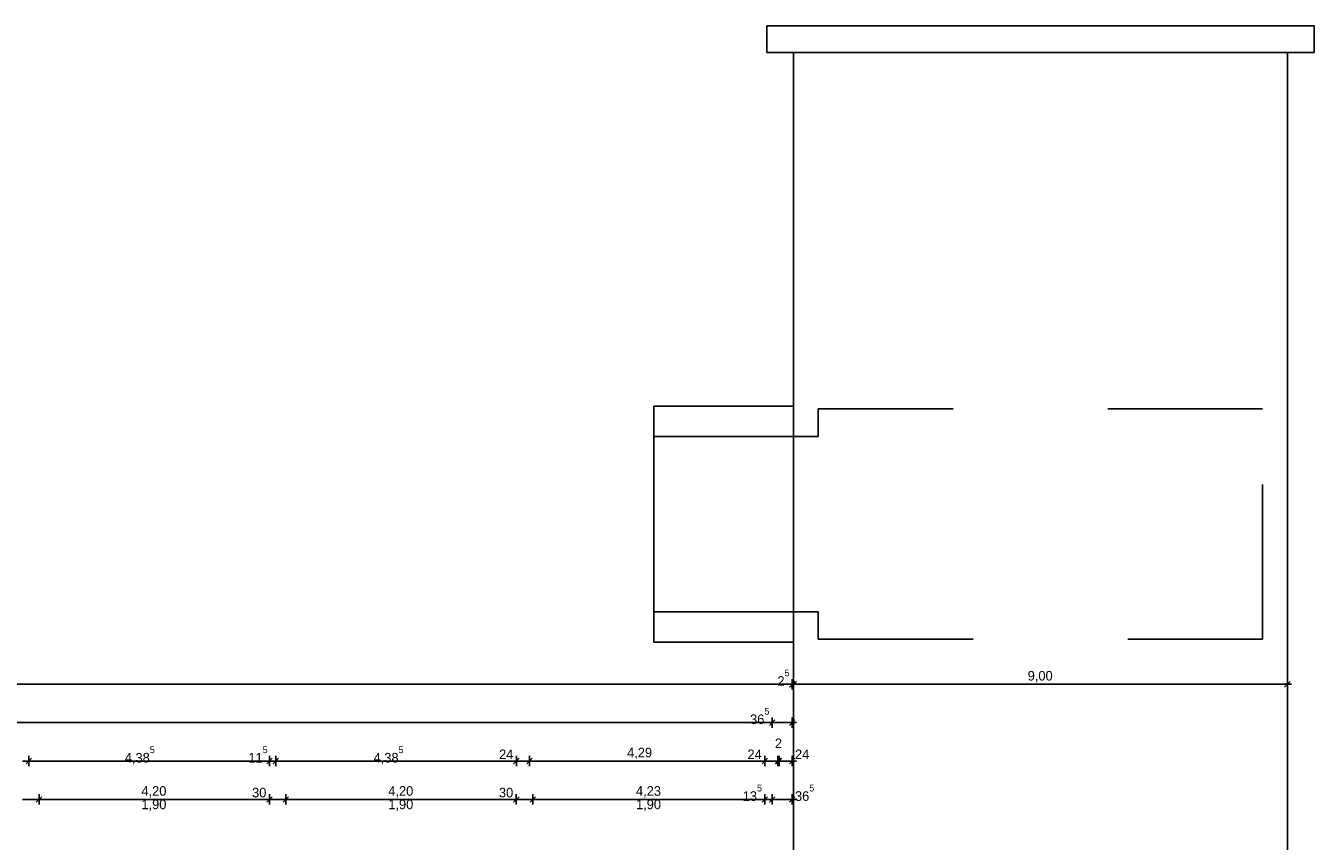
# Model space of a CAD drawing. Extents: x -28.8 to 46.3, y -2.8 to 85.1.
# Tile 16 of 16: x 22.8 to 46.3, y 45.6 to 60.5. Entities that reach past the tile are written whole.
import ezdxf

# ---------------------------------------------------------------- set-up
doc = ezdxf.new("R2010")
doc.units = 0
doc.header["$MEASUREMENT"] = 0
doc.linetypes.add('Strichlinie', pattern=[0.005644, 0.002822, -0.002822])
for name, color, linetype in [('2._OG_2_P_BM_ROHBAU', 7, 'Continuous'), ('2._OG_2_R_NT_AUSSENWAND', 7, 'Continuous'), ('2._OG_2_R_NT_DACH', 7, 'Continuous')]:
    doc.layers.add(name, color=color, linetype=linetype)
doc.styles.add('ERSTELLTER_STIL_2', font='txt')

msp = doc.modelspace()

# ---------------------------------------------------------------- linework, layer by layer
at = {"layer": '2._OG_2_P_BM_ROHBAU', "linetype": 'Continuous', "ltscale": 1000}
for p, q in [((0.001, 48.485), (36.76, 48.485)), ((36.71, 48.435), (36.81, 48.535)), ((36.835, 48.535), (36.735, 48.435)), ((36.76, 48.391), (36.76, 48.579)), ((36.76, 48.485), (36.785, 48.485)), ((36.785, 48.391), (36.785, 48.579)), ((36.785, 48.485), (45.785, 48.485)), ((45.735, 48.435), (45.835, 48.535)), ((45.785, 48.391), (45.785, 48.579)), ((45.785, 48.485), (45.86, 48.485)), ((0.366, 47.785), (36.395, 47.785)), ((36.445, 47.835), (36.345, 47.735)), ((36.395, 47.691), (36.395, 47.879)), ((36.395, 47.785), (36.76, 47.785)), ((36.71, 47.735), (36.81, 47.835)), ((36.76, 47.691), (36.76, 47.879)), ((36.76, 47.785), (36.835, 47.785)), ((22.731, 47.085), (22.846, 47.085)), ((22.896, 47.135), (22.796, 47.035)), ((22.846, 46.991), (22.846, 47.179)), ((22.846, 47.085), (27.231, 47.085)), ((27.281, 47.135), (27.181, 47.035)), ((27.231, 46.991), (27.231, 47.179)), ((27.231, 47.085), (27.346, 47.085)), ((27.396, 47.135), (27.296, 47.035)), ((27.346, 46.991), (27.346, 47.179)), ((27.346, 47.085), (31.731, 47.085)), ((31.781, 47.135), (31.681, 47.035)), ((31.731, 46.991), (31.731, 47.179)), ((31.731, 47.085), (31.971, 47.085)), ((32.021, 47.135), (31.921, 47.035)), ((31.971, 46.991), (31.971, 47.179)), ((31.971, 47.085), (36.26, 47.085)), ((36.31, 47.135), (36.21, 47.035)), ((36.26, 46.991), (36.26, 47.179)), ((36.26, 47.085), (36.5, 47.085)), ((36.45, 47.035), (36.55, 47.135)), ((36.57, 47.135), (36.47, 47.035)), ((36.5, 46.991), (36.5, 47.179)), ((36.5, 47.085), (36.52, 47.085)), ((36.52, 46.991), (36.52, 47.179)), ((36.52, 47.085), (36.76, 47.085)), ((36.71, 47.035), (36.81, 47.135)), ((36.76, 46.991), (36.76, 47.179)), ((36.76, 47.085), (36.835, 47.085)), ((22.73, 46.385), (23.03, 46.385)), ((23.08, 46.435), (22.98, 46.335)), ((23.03, 46.291), (23.03, 46.479)), ((23.03, 46.385), (27.23, 46.385)), ((27.28, 46.435), (27.18, 46.335)), ((27.23, 46.291), (27.23, 46.479)), ((27.23, 46.385), (27.53, 46.385)), ((27.58, 46.435), (27.48, 46.335)), ((27.53, 46.291), (27.53, 46.479)), ((27.53, 46.385), (31.73, 46.385)), ((31.78, 46.435), (31.68, 46.335)), ((31.73, 46.291), (31.73, 46.479)), ((31.73, 46.385), (32.03, 46.385)), ((32.08, 46.435), (31.98, 46.335)), ((32.03, 46.291), (32.03, 46.479)), ((32.03, 46.385), (36.26, 46.385)), ((36.31, 46.435), (36.21, 46.335)), ((36.26, 46.291), (36.26, 46.479)), ((36.26, 46.385), (36.395, 46.385)), ((36.445, 46.435), (36.345, 46.335)), ((36.395, 46.291), (36.395, 46.479)), ((36.395, 46.385), (36.76, 46.385)), ((36.71, 46.335), (36.81, 46.435)), ((36.76, 46.291), (36.76, 46.479)), ((36.76, 46.385), (36.835, 46.385))]:
    msp.add_line(p, q, dxfattribs=at)
at = {"layer": '2._OG_2_R_NT_AUSSENWAND', "linetype": 'Continuous', "ltscale": 1000}
for p, q in [((36.785, 53.555), (34.235, 53.555)), ((34.235, 53.555), (34.235, 49.255)), ((34.235, 49.255), (36.785, 49.255))]:
    msp.add_line(p, q, dxfattribs=at)
at = {"layer": '2._OG_2_R_NT_AUSSENWAND', "linetype": 'Strichlinie', "ltscale": 1000}
for p, q in [((45.335, 53.505), (37.235, 53.505)), ((37.235, 53.505), (37.235, 53.005)), ((45.335, 49.305), (45.335, 53.505)), ((34.235, 53.005), (36.785, 53.005)), ((37.235, 53.005), (36.785, 53.005)), ((36.785, 49.805), (34.235, 49.805)), ((36.785, 49.805), (37.235, 49.805)), ((37.235, 49.805), (37.235, 49.305)), ((37.235, 49.305), (45.335, 49.305))]:
    msp.add_line(p, q, dxfattribs=at)
at = {"layer": '2._OG_2_R_NT_DACH', "linetype": 'Continuous', "ltscale": 1000}
for p, q in [((36.295, 60), (36.295, 60.49)), ((36.295, 60.49), (46.275, 60.49)), ((46.275, 60.49), (46.275, 60)), ((45.785, 60), (36.295, 60)), ((36.785, 60), (36.785, 39.665)), ((45.785, 60), (45.785, 39.555)), ((46.275, 60), (45.785, 60))]:
    msp.add_line(p, q, dxfattribs=at)

# ---------------------------------------------------------------- texts
at = {"layer": '2._OG_2_P_BM_ROHBAU', "linetype": 'Continuous', "char_height": 0.175, "attachment_point": 7, "style": 'ERSTELLTER_STIL_2'}
for s, insert in [('{2\\A1{\\H0.7x;\\S5^  ;}}', (36.49, 48.458)), ('{9,00}', (41.052, 48.52)), ('{36\\A1{\\H0.7x;\\S5^  ;}}', (35.992, 47.757)), ('{2}', (36.444, 47.321)), ('{4,38\\A1{\\H0.7x;\\S5^  ;}}', (24.594, 47.026)), ('{11\\A1{\\H0.7x;\\S5^  ;}}', (26.846, 47.058)), ('{4,38\\A1{\\H0.7x;\\S5^  ;}}', (29.129, 47.026)), ('{24}', (31.416, 47.12)), ('{4,29}', (33.75, 47.12)), ('{24}', (35.944, 47.12)), ('{24}', (36.81, 47.12)), ('{4,20}', (24.897, 46.42)), ('{30}', (26.914, 46.42)), ('{4,20}', (29.397, 46.42)), ('{30}', (31.414, 46.42)), ('{4,23}', (33.912, 46.42)), ('{13\\A1{\\H0.7x;\\S5^  ;}}', (35.857, 46.357)), ('{36\\A1{\\H0.7x;\\S5^  ;}}', (36.81, 46.357)), ('{1,90}', (24.897, 46.175)), ('{1,90}', (29.397, 46.175)), ('{1,90}', (33.912, 46.175))]:
    msp.add_mtext(s, dxfattribs=dict(at, insert=insert))

doc.saveas('drawing.dxf')
